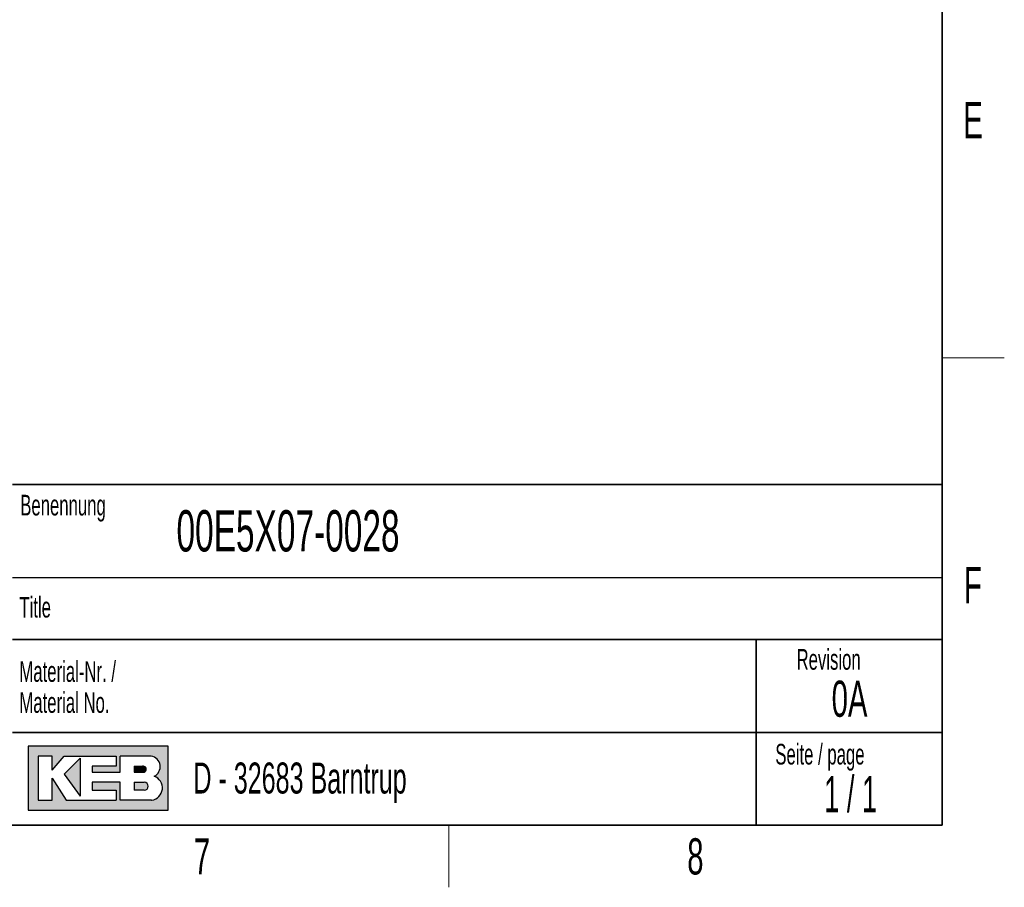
# Model space of a CAD drawing. Header units: millimetres. Extents: x 5 to 418, y 2 to 292.
# Tile 6 of 7: x 319 to 414, y 6 to 90. Entities that reach past the tile are written whole.
import ezdxf

# ---------------------------------------------------------------- set-up
doc = ezdxf.new("R2010")
doc.units = ezdxf.units.MM
doc.layers.add('SLD-0', color=7, linetype='Continuous')
doc.styles.add('SLDTEXTSTYLE0', font='TXT', dxfattribs={"width": 0.605})
doc.styles.add('SLDTEXTSTYLE1', font='TXT', dxfattribs={"width": 0.563})

msp = doc.modelspace()

# ---------------------------------------------------------------- hatches: boundary and pattern name
at = {"linetype": 'Continuous'}
h = msp.add_hatch(color=7, dxfattribs=at)
h.paths.add_polyline_path([(319.519086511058, 13.45626988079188), (333.083981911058, 13.45626988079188), (333.083981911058, 19.65736492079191), (319.519086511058, 19.65736492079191)], flags=0)
edge = h.paths.add_edge_path(flags=0)
edge.add_arc((331.3188604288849, 15.61738520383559), 1.20464082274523, -81.72003226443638, 70.1709600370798, ccw=False)
edge.add_line((331.4923410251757, 14.42530131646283), (331.480008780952, 14.42519098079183))
edge.add_line((331.480008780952, 14.42519098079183), (328.4331606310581, 14.42519098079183))
edge.add_line((328.4331606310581, 14.42519098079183), (328.4331606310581, 16.16924896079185))
edge.add_line((328.4331606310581, 16.16924896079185), (325.7201815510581, 16.16924896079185))
edge.add_line((325.7201815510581, 16.16924896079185), (325.7201815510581, 15.39411208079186))
edge.add_line((325.7201815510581, 15.39411208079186), (328.0455921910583, 15.39411208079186))
edge.add_line((328.0455921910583, 15.39411208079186), (328.0455921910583, 14.42519098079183))
edge.add_line((328.0455921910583, 14.42519098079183), (323.2009866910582, 14.42519098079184))
edge.add_line((323.2009866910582, 14.42519098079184), (321.8444971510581, 16.55681740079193))
edge.add_line((321.8444971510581, 16.55681740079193), (321.8444971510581, 14.42519098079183))
edge.add_line((321.8444971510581, 14.42519098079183), (320.4880076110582, 14.42519098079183))
edge.add_line((320.4880076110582, 14.42519098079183), (320.4880076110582, 18.68844382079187))
edge.add_line((320.4880076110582, 18.68844382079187), (321.8444971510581, 18.68844382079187))
edge.add_line((321.8444971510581, 18.68844382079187), (321.8444971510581, 17.33195428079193))
edge.add_line((321.8444971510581, 17.33195428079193), (323.0072024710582, 18.68844382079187))
edge.add_line((323.0072024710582, 18.68844382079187), (328.0455921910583, 18.68844382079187))
edge.add_line((328.0455921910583, 18.68844382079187), (328.0455921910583, 17.71952272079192))
edge.add_line((328.0455921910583, 17.71952272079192), (325.7201815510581, 17.71952272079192))
edge.add_line((325.7201815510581, 17.71952272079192), (325.7201815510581, 17.13817006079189))
edge.add_line((325.7201815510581, 17.13817006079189), (328.4331606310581, 17.13817006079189))
edge.add_line((328.4331606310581, 17.13817006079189), (328.4331606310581, 18.68844382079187))
edge.add_line((328.4331606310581, 18.68844382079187), (331.4242487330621, 18.68844382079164))
edge.add_line((331.4242487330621, 18.68844382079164), (331.4256482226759, 18.68844382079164))
edge.add_line((331.4256482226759, 18.68844382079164), (331.4259454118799, 18.68845828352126))
edge.add_arc((331.2860949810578, 17.67430640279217), 1.023749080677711, -64.45894120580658, 82.14849338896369, ccw=False)
msp.add_hatch(color=7, dxfattribs=at).paths.add_polyline_path([(324.5574762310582, 14.81275942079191), (324.557476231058, 18.49465960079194), (323.0072024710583, 16.94438584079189)], flags=0)
h = msp.add_hatch(color=7, dxfattribs=at)
edge = h.paths.add_edge_path(flags=0)
edge.add_line((329.7896501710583, 17.13817006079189), (330.6013652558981, 17.13817006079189))
edge.add_arc((330.6568434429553, 17.42884639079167), 0.2959232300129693, 259.1945394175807, 460.8054605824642)
edge.add_line((330.6013652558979, 17.71952272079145), (329.7896501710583, 17.71952272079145))
edge.add_line((329.7896501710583, 17.71952272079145), (329.7896501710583, 17.13817006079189))
h = msp.add_hatch(color=7, dxfattribs=at)
edge = h.paths.add_edge_path(flags=0)
edge.add_line((329.7896501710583, 15.39411208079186), (330.7588584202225, 15.39411208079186))
edge.add_arc((330.7588584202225, 15.78168052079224), 0.3875684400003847, 270.0000000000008, 450.0000000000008)
edge.add_line((330.7588584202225, 16.16924896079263), (330.7386620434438, 16.16924896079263))
edge.add_line((330.7386620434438, 16.16924896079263), (329.7896501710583, 16.16924896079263))
edge.add_line((329.7896501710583, 16.16924896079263), (329.7896501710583, 15.39411208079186))

# ---------------------------------------------------------------- linework, layer by layer
at = {"layer": 'SLD-0', "lineweight": 35}
for p, q in [((408, 12), (408, 282.5)), ((318, 45), (408, 45)), ((408, 45), (408, 12)), ((408, 30), (318, 30)), ((390, 12), (390, 30)), ((318, 21), (390, 21)), ((390, 21), (408, 21)), ((26, 12), (408, 12)), ((408, 12), (318, 12))]:
    msp.add_line(p, q, dxfattribs=at)
at = {"layer": 'SLD-0', "lineweight": 18}
for p, q in [((408, 57.25), (414, 57.25)), ((360.25, 6), (360.25, 12))]:
    msp.add_line(p, q, dxfattribs=at)
at = {"layer": 'SLD-0'}
for p, q in [((318, 36), (408, 36)), ((331.4242487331, 18.6884438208), (331.4256482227, 18.6884438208)), ((331.4256482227, 18.6884438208), (331.4259454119, 18.6884582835)), ((331.480008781, 14.4251909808), (331.4923410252, 14.4253013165))]:
    msp.add_line(p, q, dxfattribs=at)
at = {"layer": 'SLD-0', "linetype": 'Continuous'}
for p, q in [((333.0839819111, 19.6573649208), (319.5190865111, 19.6573649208)), ((319.5190865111, 19.6573649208), (319.5190865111, 13.4562698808)), ((333.0839819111, 13.4562698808), (333.0839819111, 19.6573649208)), ((321.8444971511, 18.6884438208), (320.4880076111, 18.6884438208)), ((320.4880076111, 18.6884438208), (320.4880076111, 14.4251909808)), ((321.8444971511, 17.3319542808), (323.0072024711, 18.6884438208)), ((321.8444971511, 17.3319542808), (321.8444971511, 18.6884438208)), ((323.0072024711, 18.6884438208), (328.0455921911, 18.6884438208)), ((324.5574762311, 18.4946596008), (323.0072024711, 16.9443858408)), ((324.5574762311, 18.4946596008), (324.5574762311, 14.8127594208)), ((328.0455921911, 18.6884438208), (328.0455921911, 17.7195227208)), ((331.4242487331, 18.6884438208), (328.4331606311, 18.6884438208)), ((328.4331606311, 17.1381700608), (328.4331606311, 18.6884438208)), ((331.4242487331, 18.6884438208), (331.4256482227, 18.6884438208)), ((331.4256482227, 18.6884438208), (331.4259454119, 18.6884582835)), ((325.7201815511, 17.7195227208), (325.7201815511, 17.1381700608)), ((328.0455921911, 17.7195227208), (325.7201815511, 17.7195227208)), ((329.7896501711, 17.7195227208), (330.6013652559, 17.7195227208)), ((329.7896501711, 17.7195227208), (329.7896501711, 17.1381700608)), ((321.8444971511, 14.4251909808), (321.8444971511, 16.5568174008)), ((321.8444971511, 16.5568174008), (323.2009866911, 14.4251909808)), ((323.0072024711, 16.9443858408), (324.5574762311, 14.8127594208)), ((325.7201815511, 17.1381700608), (328.4331606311, 17.1381700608)), ((329.7896501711, 17.1381700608), (330.6013652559, 17.1381700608)), ((325.7201815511, 16.1692489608), (325.7201815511, 15.3941120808)), ((328.4331606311, 16.1692489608), (325.7201815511, 16.1692489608)), ((325.7201815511, 15.3941120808), (328.0455921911, 15.3941120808)), ((328.0455921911, 15.3941120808), (328.0455921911, 14.4251909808)), ((328.4331606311, 14.4251909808), (328.4331606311, 16.1692489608)), ((329.7896501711, 16.1692489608), (330.7588584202, 16.1692489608)), ((329.7896501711, 16.1692489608), (329.7896501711, 15.3941120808)), ((330.7588584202, 15.3941120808), (329.7896501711, 15.3941120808)), ((330.7386620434, 16.1692489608), (330.7588584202, 16.1692489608)), ((320.4880076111, 14.4251909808), (321.8444971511, 14.4251909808)), ((323.2009866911, 14.4251909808), (328.0455921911, 14.4251909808)), ((331.480008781, 14.4251909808), (328.4331606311, 14.4251909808)), ((331.480008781, 14.4251909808), (331.4923410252, 14.4253013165)), ((319.5190865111, 13.4562698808), (333.0839819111, 13.4562698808))]:
    msp.add_line(p, q, dxfattribs=at)
for centre, radius, start, end in [((331.2860949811, 17.6743064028), 1.023749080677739, 295.5410587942, 82.148493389), ((330.656843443, 17.4288463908), 0.2959232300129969, 259.1945394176, 100.8054605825), ((331.3188604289, 15.6173852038), 1.204640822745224, 278.2799677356, 70.1709600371), ((330.7588584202, 15.7816805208), 0.3875684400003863, 270, 90)]:
    msp.add_arc(centre, radius, start, end, dxfattribs=at)

# ---------------------------------------------------------------- texts
at = {"layer": 'SLD-0'}
for s, insert, char_height, attachment_point, style in [('E', (410.9815679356, 82.0010772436), 3.5, 2, 'SLDTEXTSTYLE0'), ('Benennung', (318.7636716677, 43.9908879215), 2, 1, 'SLDTEXTSTYLE0'), ('00E5X07-0028', (333.8826865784, 42.5045188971), 4, 1, 'SLDTEXTSTYLE0'), ('F', (410.9536166, 37.0010772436), 3.5, 2, 'SLDTEXTSTYLE0'), ('Title', (318.6797653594, 34.1107265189), 2, 1, 'SLDTEXTSTYLE0'), ('Revision', (393.8965220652, 29.0591225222), 2, 1, 'SLDTEXTSTYLE0'), ('Material-Nr. /', (318.6797653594, 27.8878268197), 2, 1, 'SLDTEXTSTYLE0'), ('0A', (399.0228237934, 26.0023621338), 3.5, 2, 'SLDTEXTSTYLE0'), ('Material No.', (318.6797653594, 24.8878267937), 2, 1, 'SLDTEXTSTYLE0'), ('Seite / page', (391.8390568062, 19.8830679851), 2, 1, 'SLDTEXTSTYLE0'), ('D - 32683 Barntrup', (335.5202035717, 18.0786992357), 3, 1, 'SLDTEXTSTYLE0'), ('1 / 1', (399.1297679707, 16.7706515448), 3.5, 2, 'SLDTEXTSTYLE1'), ('7', (336.3527123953, 10.7429955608), 3.5, 2, 'SLDTEXTSTYLE0'), ('8', (384.1027123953, 10.7429955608), 3.5, 2, 'SLDTEXTSTYLE0')]:
    msp.add_mtext(s, dxfattribs=dict(at, insert=insert, char_height=char_height, attachment_point=attachment_point, style=style))

doc.saveas('drawing.dxf')
